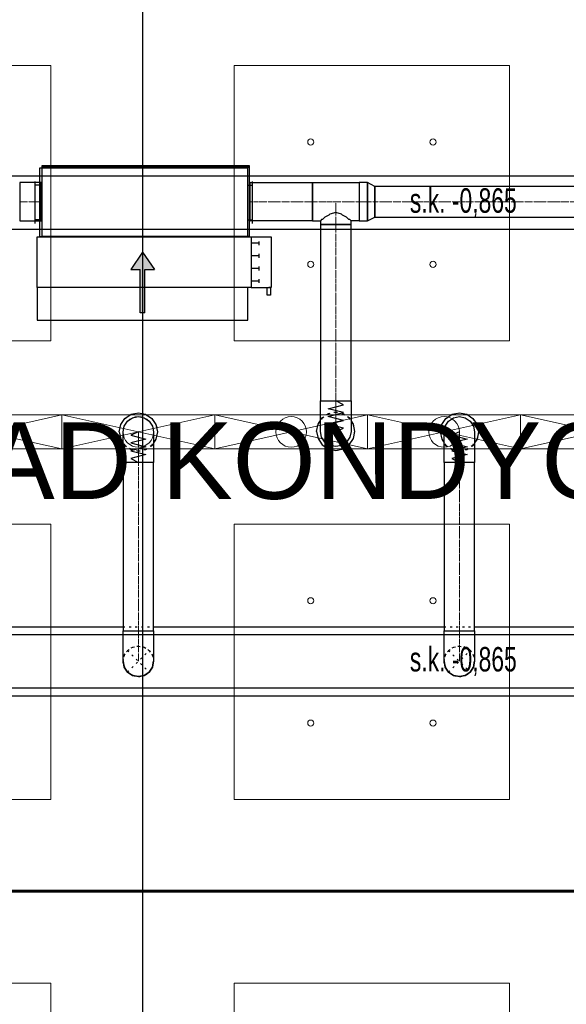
# Model space of a CAD drawing. Header units: centimetres. Extents: x -228435 to 46820, y -89367 to 152985.
# Tile 222 of 256: x -29344 to -25768, y 64261 to 70700. Entities that reach past the tile are written whole.
import ezdxf

# ---------------------------------------------------------------- set-up
doc = ezdxf.new("R2010")
doc.units = ezdxf.units.CM
doc.header["$LTSCALE"] = 50
doc.header["$PDMODE"] = 35
doc.header["$PDSIZE"] = 0.1
for name, pattern in [('CADVENT_CENTERLINE', [9.9, 7.4, -1, 0.5, -1]), ('CADVENT_HIDDEN', [0.8, 0.25, -0.55]), ('Kondygnacja  -0_5$0$HIDDEN', [9.525, 6.35, -3.175]), ('Kondygnacja  -0_5$0$HIDDEN2', [4.7625, 3.175, -1.5875]), ('Osie rzutów$0$DASHDOT2', [12.7, 6.35, -3.175, 0, -3.175])]:
    doc.linetypes.add(name, pattern=pattern)
doc.layers.get('0').update_dxf_attribs({"color": 8})
doc.layers.get('DEFPOINTS').update_dxf_attribs({"color": 8})
for name, color, linetype in [('01-103-Went PP_poziom-0_5$0$L_Nawiew', 250, 'Continuous'), ('bgde-nawiewDETAILS', 1, 'Continuous'), ('bgde-nawiewEXP', 250, 'Continuous'), ('bgde-nawiewHIDDEN', 250, 'Continuous'), ('bgde-wywiewSOL', 5, 'Continuous'), ('IS_zmiany 2024', 3, 'Continuous'), ('Kondygnacja  -0_5$0$ARCH_KONSTR_POWYŻEJ RZUTU', 8, 'Kondygnacja  -0_5$0$HIDDEN'), ('Kondygnacja  -0_5$0$ARCH_KONSTR_POWYŻEJ RZUTU_IST', 8, 'Kondygnacja  -0_5$0$HIDDEN2'), ('Osie rzutów$0$ARCH_INFO_OSIE_IST', 8, 'Osie rzutów$0$DASHDOT2'), ('Osie rzutów$0$ARCH_INFO_OSIE_OPISY_IST', 8, 'Continuous'), ('Pomieszczenia -05$0$ARCH_INFO_OPISY', 8, 'Continuous')]:
    doc.layers.add(name, color=color, linetype=linetype)
for name, color, linetype, lineweight in [('bgde-nawiewCEN', 7, 'Continuous', 13), ('bgde_nawiewnik', 11, 'Continuous', 5), ('Kondygnacja  -0_5$0$ARCH_INFO_WYMIARY', 8, 'Continuous', 9), ('SU Lampy kwadratowe  -05$0$ARCH_SUFITY_PODWIESZANE', 8, 'Continuous', 9)]:
    doc.layers.add(name, color=color, linetype=linetype, lineweight=lineweight)
doc.styles.add('Kondygnacja  -0_5$0$BIKTS', font='bikromsw.shx', dxfattribs={"width": 0.8})
doc.styles.add('Kondygnacja  -0_5$0$Romans', font='Romans.shx', dxfattribs={"width": 0.7})
doc.styles.add('Pomieszczenia -05$0$Arial', font='ARIAL.TTF')
doc.dimstyles.new('Kondygnacja  -0_5$0$Wymiary 1-100', dxfattribs={"dimtxt": 12, "dimasz": 10, "dimexe": 5, "dimexo": 0, "dimgap": 4, "dimtad": 1, "dimrnd": 0.5, "dimzin": 12, "dimdsep": 46, "dimtxsty": 'Kondygnacja  -0_5$0$Romans', "dimblk": 'Kondygnacja  -0_5$0$_Oblique', "dimcen": 10, "dimdle": 10, "dimclrt": 55, "dimazin": 0, "dimtfac": 1, "dimtmove": 1, "dimatfit": 3, "dimfxl": 8, "dimfxlon": 1, "dimtolj": 1, "dimtzin": 0, "dimarcsym": 0})

# ---------------------------------------------------------------- blocks, each defined once
blk = doc.blocks.new('Osie rzutów')
at = {"layer": 'Osie rzutów$0$ARCH_INFO_OSIE_IST', "ltscale": 10}
for p, q in [((9260, 12510), (9260, 4623.26)), ((4436.04, 11000), (13655, 11000))]:
    blk.add_line(p, q, dxfattribs=at)
blk = doc.blocks.new('SU Lampy kwadratowe  -05$0$moduł sufitu')
at = {"layer": 'SU Lampy kwadratowe  -05$0$ARCH_SUFITY_PODWIESZANE'}
for points in [[(60, -60), (240, -60), (240, -240), (60, -240)], [(360, -60), (540, -60), (540, -240), (360, -240)], [(60, -360), (240, -360), (240, -540), (60, -540)], [(360, -360), (540, -360), (540, -540), (360, -540)]]:
    blk.add_lwpolyline(points, close=True, dxfattribs=at)
for centre in [(110, -110), (190, -110), (410, -110), (490, -110), (110, -190), (190, -190), (410, -190), (490, -190), (110, -410), (190, -410), (410, -410), (490, -410), (110, -490), (190, -490), (410, -490), (490, -490)]:
    blk.add_circle(centre, 2, dxfattribs=at)
blk = doc.blocks.new('SU Lampy kwadratowe  -05')
at = {"layer": 'SU Lampy kwadratowe  -05$0$ARCH_SUFITY_PODWIESZANE'}
for p in [(8660, 11600), (9260, 11600), (8660, 11000), (9260, 11000)]:
    blk.add_blockref('SU Lampy kwadratowe  -05$0$moduł sufitu', p, dxfattribs=at)
blk = doc.blocks.new('Kondygnacja  -0_5$0$konstrukcja istniejąca -0.5')
at = {"layer": 'Kondygnacja  -0_5$0$ARCH_KONSTR_POWYŻEJ RZUTU_IST', "ltscale": 10}
for points in [[(8738, 11467.89), (9782, 11467.89)], [(9782, 11432.89), (8738, 11432.89)], [(8738, 11167.89), (9782, 11167.89)], [(9782, 11132.89), (8738, 11132.89)]]:
    blk.add_lwpolyline(points, dxfattribs=at)
at = {"layer": 'Kondygnacja  -0_5$0$ARCH_KONSTR_POWYŻEJ RZUTU_IST', "style": 'Kondygnacja  -0_5$0$BIKTS', "width": 0.7}
for p in [(9434.83, 11443.75), (9434.83, 11143.75)]:
    blk.add_text('s.k. -0,865', height=16, dxfattribs=at).set_placement(p)
blk = doc.blocks.new('Kondygnacja  -0_5$0$_Oblique')
at = {"color": 0, "linetype": 'ByBlock', "lineweight": -2}
blk.add_line((-0.5, -0.5), (0.5, 0.5), dxfattribs=at)
blk = doc.blocks.new('*D212')
at = {"layer": 'DEFPOINTS', "color": 0}
for p in [(-30586.3, 81900), (-30681.1, 12489.5), (9064, 12489.5)]:
    blk.add_point(p, dxfattribs=at)
at = {"layer": 'Kondygnacja  -0_5$0$ARCH_INFO_WYMIARY', "color": 0, "lineweight": -2}
for p, q in [((-30681.1, 81910), (-30681.1, 12479.5)), ((-30673.1, 81900), (-30686.1, 81900)), ((-30673.1, 12489.5), (-30686.1, 12489.5))]:
    blk.add_line(p, q, dxfattribs=at)
at = {"layer": 'Kondygnacja  -0_5$0$ARCH_INFO_WYMIARY', "color": 0, "lineweight": -2, "xscale": 10, "yscale": 10, "zscale": 10}
for p, rotation in [((-30681.1, 81900), 90), ((-30681.1, 12489.5), 270)]:
    blk.add_blockref('Kondygnacja  -0_5$0$_Oblique', p, dxfattribs=dict(at, rotation=rotation))
at = {"layer": 'Kondygnacja  -0_5$0$ARCH_INFO_WYMIARY', "color": 55, "insert": (-30691.1, 47194.8), "char_height": 12, "attachment_point": 5, "rotation": 90, "style": 'Kondygnacja  -0_5$0$Romans'}
blk.add_mtext('\\A1;69410.5', dxfattribs=at)
blk = doc.blocks.new('*D217')
at = {"layer": 'DEFPOINTS', "color": 0}
for p in [(-29300, 78695), (-29180, 78395.8), (-29180, 12369.5)]:
    blk.add_point(p, dxfattribs=at)
at = {"layer": 'Kondygnacja  -0_5$0$ARCH_INFO_WYMIARY', "color": 0, "lineweight": -2}
for p, q in [((-29310, 78395.8), (-29170, 78395.8)), ((-29300, 78403.8), (-29300, 78390.8)), ((-29180, 78387.8), (-29180, 78400.8))]:
    blk.add_line(p, q, dxfattribs=at)
at = {"layer": 'Kondygnacja  -0_5$0$ARCH_INFO_WYMIARY', "color": 0, "lineweight": -2, "xscale": 10, "yscale": 10, "zscale": 10, "rotation": 180}
blk.add_blockref('Kondygnacja  -0_5$0$_Oblique', (-29300, 78395.8), dxfattribs=at)
at = {"layer": 'Kondygnacja  -0_5$0$ARCH_INFO_WYMIARY', "color": 0, "lineweight": -2, "xscale": 10, "yscale": 10, "zscale": 10}
blk.add_blockref('Kondygnacja  -0_5$0$_Oblique', (-29180, 78395.8), dxfattribs=at)
at = {"layer": 'Kondygnacja  -0_5$0$ARCH_INFO_WYMIARY', "color": 55, "insert": (-29240, 78405.8), "char_height": 12, "attachment_point": 5, "style": 'Kondygnacja  -0_5$0$Romans'}
blk.add_mtext('\\A1;120', dxfattribs=at)
blk = doc.blocks.new('*D218')
at = {"layer": 'DEFPOINTS', "color": 0}
for p in [(-29180, 78695), (-24020, 12369.5), (-24020, 12070.3)]:
    blk.add_point(p, dxfattribs=at)
at = {"layer": 'Kondygnacja  -0_5$0$ARCH_INFO_WYMIARY', "color": 0, "lineweight": -2}
for p, q in [((-29190, 12070.3), (-24010, 12070.3)), ((-29180, 12078.3), (-29180, 12065.3)), ((-24020, 12078.3), (-24020, 12065.3))]:
    blk.add_line(p, q, dxfattribs=at)
at = {"layer": 'Kondygnacja  -0_5$0$ARCH_INFO_WYMIARY', "color": 0, "lineweight": -2, "xscale": 10, "yscale": 10, "zscale": 10, "rotation": 180}
blk.add_blockref('Kondygnacja  -0_5$0$_Oblique', (-29180, 12070.3), dxfattribs=at)
at = {"layer": 'Kondygnacja  -0_5$0$ARCH_INFO_WYMIARY', "color": 0, "lineweight": -2, "xscale": 10, "yscale": 10, "zscale": 10}
blk.add_blockref('Kondygnacja  -0_5$0$_Oblique', (-24020, 12070.3), dxfattribs=at)
at = {"layer": 'Kondygnacja  -0_5$0$ARCH_INFO_WYMIARY', "color": 55, "insert": (-26600, 12080.3), "char_height": 12, "attachment_point": 5, "style": 'Kondygnacja  -0_5$0$Romans'}
blk.add_mtext('\\A1;5160', dxfattribs=at)
blk = doc.blocks.new('A$C066D7839')
at = {"layer": 'bgde_nawiewnik'}
for p, q in [((-50, -11.15), (-50, 11.15)), ((-50, 11.15), (50, 11.15)), ((-50, -11.15), (50, 11.15)), ((50, -11.15), (-50, 11.15)), ((50, 11.15), (50, -11.15)), ((50, -11.15), (-50, -11.15))]:
    blk.add_line(p, q, dxfattribs=at)
blk.add_circle((0, 0), 10, dxfattribs=at)
blk = doc.blocks.new('A$C5B3E7367')
at = {"layer": '01-103-Went PP_poziom-0_5$0$L_Nawiew'}
h = blk.add_hatch(color=256, dxfattribs=at)
h.paths.add_polyline_path([(215, 704), (215, 674), (331.7, 674), (331.7, 612.1), (445.9, 689), (331.7, 765.9), (331.7, 704)])
h.paths.add_polyline_path([(48.3, 704), (48.3, 674), (215, 674), (215, 704)])
for p, q in [((215, 1525), (165, 1525)), ((165, 1525), (165, 1505)), ((165, 1505), (215, 1505)), ((215, 1400), (215, 1530)), ((545, 1530), (215, 1530)), ((215, 1530), (215, 1515)), ((545, 1400), (545, 1530)), ((243.8, 1452), (268.8, 1452)), ((256.2, 1452), (256.2, 1400)), ((326.2, 1452), (351.2, 1452)), ((338.8, 1452), (338.8, 1400)), ((408.8, 1452), (433.8, 1452)), ((421.2, 1452), (421.2, 1400)), ((491.2, 1452), (516.2, 1452)), ((503.8, 1452), (503.8, 1400)), ((0, 1378), (215, 1378)), ((0, 0), (0, 1378)), ((545, 1400), (215, 1400)), ((215, 1400), (215, 1378)), ((215, 1378), (215, 0)), ((545, 0), (545, 1400)), ((445.9, 689), (331.7, 765.9)), ((331.7, 704), (331.7, 765.9)), ((48.3, 704), (331.7, 704)), ((48.3, 704), (48.3, 674)), ((48.3, 674), (331.7, 674)), ((445.9, 689), (331.7, 612.1)), ((331.7, 612.1), (331.7, 674)), ((215, 0), (0, 0)), ((215, 0), (545, 0))]:
    blk.add_line(p, q, dxfattribs=at)
blk = doc.blocks.new('A$C53CA46B8')
at = {"layer": 'bgde-wywiewSOL'}
for p, q in [((200.4, 481.1), (-249.6, 481.1)), ((-249.6, 481.1), (-249.6, -878.9)), ((112.9, 511.1), (-162.1, 511.1)), ((-137.1, 481.1), (-137.1, 511.1)), ((87.9, 481.1), (87.9, 511.1)), ((200.4, 481.1), (200.4, -878.9)), ((200.4, -878.9), (-249.6, -878.9)), ((-137.1, -878.9), (-137.1, -908.9)), ((87.9, -878.9), (87.9, -908.9)), ((112.9, -908.9), (-162.1, -908.9))]:
    blk.add_line(p, q, dxfattribs=at)
at = {"layer": '01-103-Went PP_poziom-0_5$0$L_Nawiew'}
blk.add_blockref('A$C5B3E7367', (-794.6, -893.9), dxfattribs=at)

msp = doc.modelspace()

# ---------------------------------------------------------------- linework, layer by layer
at = {"layer": 'bgde-nawiewCEN', "linetype": 'CADVENT_CENTERLINE', "ltscale": 0.06}
for p, q in [((-29344.003, 69509.622), (-29204.003, 69509.622)), ((-29200.003, 69509.622), (-29204.003, 69509.622)), ((-27840.003, 69509.622), (-27836.003, 69509.622)), ((-27429.622, 69509.622), (-27836.003, 69509.622)), ((-27276.622, 69509.622), (-27429.622, 69509.622)), ((-27276.622, 69359.622), (-27276.622, 69509.622)), ((-27123.622, 69509.622), (-27276.622, 69509.622)), ((-27123.622, 69509.622), (-27020.622, 69509.622)), ((-27020.622, 69509.622), (-24782.392, 69509.622)), ((-27276.622, 69359.622), (-27276.622, 68207.888)), ((-27276.622, 68207.888), (-27276.622, 68189.192)), ((-27276.622, 68189.192), (-27276.622, 68138.081)), ((-27276.622, 68138.081), (-27276.622, 68110.288)), ((-27276.622, 68110.288), (-27276.622, 68086.762)), ((-27276.622, 68086.762), (-27276.622, 68067.147)), ((-27276.622, 68067.147), (-27276.622, 68051.088)), ((-28567.838, 68003.485), (-28567.838, 68003.959)), ((-28567.838, 68002.359), (-28567.838, 68003.485)), ((-28567.838, 68000.166), (-28567.838, 68002.359)), ((-28567.838, 67996.552), (-28567.838, 68000.166)), ((-27276.622, 68051.088), (-27276.622, 68038.229)), ((-27276.622, 68038.229), (-27276.622, 68028.214)), ((-27276.622, 68028.214), (-27276.622, 68020.688)), ((-27276.622, 68020.688), (-27276.622, 68015.295)), ((-27276.622, 68015.295), (-27276.622, 68011.681)), ((-27276.622, 68011.681), (-27276.622, 68009.488)), ((-27276.622, 68009.488), (-27276.622, 68008.362)), ((-27276.622, 68008.362), (-27276.622, 68007.888)), ((-26467.838, 68003.485), (-26467.838, 68003.959)), ((-26467.838, 68002.359), (-26467.838, 68003.485)), ((-26467.838, 68000.166), (-26467.838, 68002.359)), ((-26467.838, 67996.552), (-26467.838, 68000.166)), ((-28567.838, 67991.159), (-28567.838, 67996.552)), ((-28567.838, 67983.633), (-28567.838, 67991.159)), ((-28567.838, 67973.618), (-28567.838, 67983.633)), ((-28567.838, 67960.759), (-28567.838, 67973.618)), ((-28567.838, 67944.7), (-28567.838, 67960.759)), ((-28567.838, 67925.085), (-28567.838, 67944.7)), ((-26467.838, 67991.159), (-26467.838, 67996.552)), ((-26467.838, 67983.633), (-26467.838, 67991.159)), ((-26467.838, 67973.618), (-26467.838, 67983.633)), ((-26467.838, 67960.759), (-26467.838, 67973.618)), ((-26467.838, 67944.7), (-26467.838, 67960.759)), ((-26467.838, 67925.085), (-26467.838, 67944.7)), ((-28567.838, 67901.559), (-28567.838, 67925.085)), ((-28567.838, 67873.766), (-28567.838, 67901.559)), ((-28567.838, 67822.655), (-28567.838, 67873.766)), ((-26467.838, 67901.559), (-26467.838, 67925.085)), ((-26467.838, 67873.766), (-26467.838, 67901.559)), ((-26467.838, 67822.655), (-26467.838, 67873.766)), ((-28567.838, 67803.959), (-28567.838, 67822.655)), ((-26467.838, 67803.959), (-26467.838, 67822.655)), ((-28567.838, 67803.959), (-28567.838, 66703.983)), ((-26467.838, 67803.959), (-26467.838, 66703.983)), ((-28567.838, 66703.983), (-28567.838, 66503.983)), ((-26467.838, 66703.983), (-26467.838, 66503.983))]:
    msp.add_line(p, q, dxfattribs=at)
at = {"layer": 'bgde-nawiewDETAILS', "linetype": 'CADVENT_HIDDEN'}
for p, q in [((-28638.549, 66433.272), (-28497.127, 66574.694)), ((-28638.549, 66574.694), (-28497.127, 66433.272)), ((-26538.549, 66433.272), (-26397.127, 66574.694)), ((-26538.549, 66574.694), (-26397.127, 66433.272))]:
    msp.add_line(p, q, dxfattribs=at)
at = {"layer": 'bgde-nawiewEXP', "linetype": 'Continuous'}
for points in [[(-29200.003, 69734.622), (-27840.003, 69734.622), (-27840.003, 69744.622), (-29200.003, 69744.622)], [(-29200.003, 69284.622), (-27840.003, 69284.622), (-27840.003, 69734.622), (-29200.003, 69734.622)], [(-29344.002, 69384.622), (-29204.003, 69384.622), (-29204.003, 69634.622), (-29344.002, 69634.622), (-29344.002, 69394.137)], [(-27836.002, 69384.622), (-27836.002, 69634.622), (-27429.622, 69634.622), (-27429.622, 69384.622)], [(-27123.621, 69384.622), (-27068.779, 69384.622), (-27068.779, 69634.622), (-27123.621, 69634.622), (-27123.621, 69394.137)], [(-27068.779, 69384.622), (-27020.622, 69409.622), (-27020.622, 69609.622), (-27068.779, 69634.622), (-27068.779, 69394.137)], [(-27020.621, 69409.622), (-24782.392, 69409.622), (-24782.392, 69609.622), (-27020.621, 69609.622), (-27020.621, 69417.234)], [(-27376.622, 68207.888), (-27176.622, 68207.888), (-27176.622, 69359.622), (-27376.622, 69359.622)], [(-27376.622, 68008.362), (-27376.622, 68207.888), (-27176.622, 68207.888), (-27176.622, 68007.888), (-27184.234, 67969.62), (-27205.911, 67937.177), (-27238.353, 67915.5), (-27276.622, 67907.888), (-27314.89, 67915.5), (-27347.332, 67937.177), (-27369.009, 67969.62), (-27376.622, 68007.888)], [(-28667.838, 66703.983), (-28467.838, 66703.983), (-28467.838, 67803.959), (-28667.838, 67803.959), (-28667.838, 68003.959), (-28660.226, 68042.227), (-28638.549, 68074.67), (-28606.106, 68096.347), (-28567.838, 68103.959), (-28529.57, 68096.347), (-28497.127, 68074.67), (-28475.45, 68042.227), (-28467.838, 68003.959), (-28467.838, 67803.959), (-28667.838, 67803.959)], [(-26567.838, 66703.983), (-26367.838, 66703.983), (-26367.838, 67803.959), (-26506.106, 67803.959), (-26506.106, 67803.959), (-26567.838, 67803.959), (-26567.838, 68003.959), (-26560.226, 68042.227), (-26538.549, 68074.67), (-26506.106, 68096.347), (-26467.838, 68103.959), (-26429.57, 68096.347), (-26397.127, 68074.67), (-26375.45, 68042.227), (-26367.838, 68003.959), (-26367.838, 67803.959), (-26506.106, 67803.959), (-26506.106, 67803.959), (-26567.838, 67803.959)], [(-28667.838, 66503.983), (-28667.838, 66703.983), (-28467.838, 66703.983), (-28467.838, 66503.983), (-28475.45, 66465.715), (-28497.127, 66433.272), (-28529.57, 66411.595), (-28567.838, 66403.983), (-28606.106, 66411.595), (-28638.549, 66433.272), (-28660.226, 66465.715)], [(-26567.838, 66503.983), (-26567.838, 66703.983), (-26367.838, 66703.983), (-26367.838, 66503.983), (-26375.45, 66465.715), (-26397.127, 66433.272), (-26429.57, 66411.595), (-26467.838, 66403.983), (-26506.106, 66411.595), (-26538.549, 66433.272), (-26560.226, 66465.715)]]:
    msp.add_lwpolyline(points, close=True, dxfattribs=at)
for points in [[(-29204.003, 69384.622), (-29204.003, 69634.622), (-29200.003, 69634.622)], [(-27840.003, 69384.622), (-27836.003, 69384.622), (-27836.003, 69634.622), (-27840.003, 69634.622)], [(-27429.622, 69384.622), (-27429.622, 69634.622), (-27123.622, 69634.622), (-27123.622, 69384.622), (-27176.622, 69384.622)], [(-27429.622, 69384.622), (-27376.622, 69384.622), (-27376.622, 69359.622), (-27176.622, 69359.622), (-27176.622, 69384.622), (-27184.234, 69392.234), (-27190.626, 69394.137), (-27205.911, 69409.421), (-27232.367, 69421.233), (-27238.353, 69427.219), (-27276.622, 69438.611), (-27314.89, 69427.219), (-27320.876, 69421.233), (-27347.332, 69409.421), (-27362.617, 69394.137), (-27369.009, 69392.234), (-27376.622, 69384.622)], [(-29204.003, 69384.622), (-29200.003, 69384.622)], [(-28692.838, 68003.959), (-28683.323, 68051.794), (-28656.226, 68092.347), (-28615.674, 68119.444), (-28567.838, 68128.959), (-28520.003, 68119.444), (-28479.45, 68092.347), (-28452.353, 68051.794), (-28442.838, 68003.959), (-28452.353, 67956.123), (-28467.838, 67932.949)], [(-26592.838, 68003.959), (-26583.323, 68051.794), (-26556.226, 68092.347), (-26515.674, 68119.444), (-26467.838, 68128.959), (-26420.003, 68119.444), (-26379.45, 68092.347), (-26352.353, 68051.794), (-26342.838, 68003.959), (-26352.353, 67956.123), (-26367.838, 67932.949)], [(-27401.622, 68007.888), (-27392.106, 67960.053), (-27365.01, 67919.5), (-27324.457, 67892.403), (-27276.622, 67882.888), (-27228.786, 67892.403), (-27188.233, 67919.5), (-27161.137, 67960.053), (-27151.622, 68007.888), (-27161.137, 68055.723), (-27176.622, 68078.898)], [(-27401.622, 68007.888), (-27392.106, 68055.723), (-27376.622, 68078.898)], [(-28692.838, 68003.959), (-28683.323, 67956.123), (-28667.838, 67932.949)], [(-26592.838, 68003.959), (-26583.323, 67956.123), (-26567.838, 67932.949)], [(-38633.507, 66278.983), (-22701.927, 66278.983), (-22701.927, 66728.983), (-22767.838, 66728.983)], [(-30467.838, 66728.983), (-28667.838, 66728.983)], [(-28467.838, 66728.983), (-26567.838, 66728.983)], [(-26367.838, 66728.983), (-25667.838, 66728.983)], [(-28667.838, 66503.983), (-28660.226, 66465.715), (-28655.993, 66459.38)], [(-28667.274, 66493.378), (-28666.589, 66500.967)], [(-28667.274, 66493.378), (-28655.647, 66456.133), (-28640.495, 66437.972)], [(-28516.793, 66420.132), (-28497.127, 66433.272), (-28475.45, 66465.715), (-28473.964, 66473.188)], [(-28495.878, 66436.289), (-28490.027, 66441.17), (-28471.913, 66475.728), (-28469.785, 66499.284)], [(-28472.452, 66480.786), (-28467.838, 66503.983)], [(-26567.838, 66503.983), (-26560.226, 66465.715), (-26556.278, 66459.805)], [(-26567.344, 66494.057), (-26566.656, 66501.13)], [(-26567.344, 66494.057), (-26555.971, 66456.733), (-26540.455, 66437.875)], [(-26552.116, 66453.577), (-26538.549, 66433.272), (-26506.106, 66411.595), (-26499.136, 66410.209)], [(-26417.432, 66419.705), (-26397.127, 66433.272), (-26375.45, 66465.715), (-26374.064, 66472.685)], [(-26395.946, 66436.125), (-26390.458, 66440.641), (-26372.108, 66475.075), (-26369.745, 66499.38)], [(-26372.602, 66480.032), (-26367.838, 66503.983)], [(-28651.689, 66452.938), (-28638.549, 66433.272), (-28606.106, 66411.595), (-28598.634, 66410.109)], [(-28635.532, 66432.023), (-28630.651, 66426.172), (-28596.093, 66408.058), (-28572.538, 66405.93)], [(-28591.035, 66408.597), (-28567.838, 66403.983), (-28529.57, 66411.595), (-28523.235, 66415.828)], [(-28564.822, 66405.233), (-28557.233, 66404.547), (-28519.988, 66416.174), (-28501.827, 66431.326)], [(-26535.696, 66432.091), (-26531.181, 66426.603), (-26496.747, 66408.253), (-26472.441, 66405.89)], [(-26491.789, 66408.747), (-26467.838, 66403.983), (-26429.57, 66411.595), (-26423.66, 66415.544)], [(-26464.985, 66405.165), (-26457.912, 66404.477), (-26420.588, 66415.85), (-26401.73, 66431.366)]]:
    msp.add_lwpolyline(points, dxfattribs=at)
at = {"layer": 'bgde-nawiewEXP'}
for points in [[(-27276.622, 68007.888), (-27226.622, 68029.186), (-27326.622, 68054.548), (-27226.622, 68079.768), (-27326.622, 68105.053), (-27226.622, 68130.588), (-27326.622, 68155.947), (-27226.622, 68181.406), (-27276.622, 68207.888)], [(-28567.838, 68003.959), (-28617.838, 67982.661), (-28517.838, 67957.299), (-28617.838, 67932.079), (-28517.838, 67906.794), (-28617.838, 67881.259), (-28517.838, 67855.9), (-28617.838, 67830.441), (-28567.838, 67803.959)], [(-26467.838, 68003.959), (-26517.838, 67982.661), (-26417.838, 67957.299), (-26517.838, 67932.079), (-26417.838, 67906.794), (-26517.838, 67881.259), (-26417.838, 67855.9), (-26517.838, 67830.441), (-26467.838, 67803.959)]]:
    msp.add_lwpolyline(points, dxfattribs=at)
at = {"layer": 'bgde-nawiewHIDDEN', "linetype": 'CADVENT_HIDDEN'}
for points in [[(-29200.003, 69384.622), (-29200.003, 69634.622)], [(-27840.003, 69384.622), (-27840.003, 69634.622)], [(-28692.838, 68003.959), (-28683.323, 68051.794), (-28656.226, 68092.347), (-28615.674, 68119.444), (-28567.838, 68128.959), (-28520.003, 68119.444), (-28479.45, 68092.347), (-28452.353, 68051.794), (-28442.838, 68003.959), (-28452.353, 67956.123), (-28479.45, 67915.571), (-28520.003, 67888.474), (-28567.838, 67878.959), (-28615.674, 67888.474), (-28656.226, 67915.571), (-28667.838, 67932.949)], [(-27401.622, 68007.888), (-27392.106, 67960.053), (-27365.01, 67919.5), (-27324.457, 67892.403), (-27276.622, 67882.888), (-27228.786, 67892.403), (-27188.233, 67919.5), (-27161.137, 67960.053), (-27151.622, 68007.888), (-27161.137, 68055.723), (-27188.233, 68096.276), (-27228.786, 68123.373), (-27276.622, 68132.888), (-27324.457, 68123.373), (-27365.01, 68096.276), (-27376.622, 68078.898)], [(-27401.622, 68007.888), (-27392.106, 68055.723), (-27365.01, 68096.276), (-27324.457, 68123.373), (-27276.622, 68132.888), (-27228.786, 68123.373), (-27188.233, 68096.276), (-27176.622, 68078.898)], [(-26592.838, 68003.959), (-26583.323, 68051.794), (-26556.226, 68092.347), (-26515.674, 68119.444), (-26467.838, 68128.959), (-26420.003, 68119.444), (-26379.45, 68092.347), (-26352.353, 68051.794), (-26342.838, 68003.959), (-26352.353, 67956.123), (-26379.45, 67915.571), (-26420.003, 67888.474), (-26467.838, 67878.959), (-26515.674, 67888.474), (-26556.226, 67915.571), (-26567.838, 67932.949)], [(-28692.838, 68003.959), (-28683.323, 67956.123), (-28656.226, 67915.571), (-28615.674, 67888.474), (-28567.838, 67878.959), (-28520.003, 67888.474), (-28479.45, 67915.571), (-28467.838, 67932.949)], [(-26592.838, 68003.959), (-26583.323, 67956.123), (-26556.226, 67915.571), (-26515.674, 67888.474), (-26467.838, 67878.959), (-26420.003, 67888.474), (-26379.45, 67915.571), (-26367.838, 67932.949)], [(-28667.838, 66728.983), (-28467.838, 66728.983)], [(-26567.838, 66728.983), (-26367.838, 66728.983)], [(-28667.838, 66503.983), (-28660.226, 66542.251), (-28638.549, 66574.694), (-28606.106, 66596.371), (-28567.838, 66603.983), (-28529.57, 66596.371), (-28497.127, 66574.694), (-28475.45, 66542.251), (-28467.838, 66503.983)], [(-28666.589, 66500.967), (-28663.763, 66532.238), (-28645.649, 66566.796), (-28615.688, 66591.792), (-28578.443, 66603.419), (-28539.583, 66599.908), (-28505.025, 66581.794), (-28480.029, 66551.833), (-28468.402, 66514.588), (-28469.785, 66499.284)], [(-26567.838, 66503.983), (-26560.226, 66542.251), (-26538.549, 66574.694), (-26506.106, 66596.371), (-26467.838, 66603.983), (-26429.57, 66596.371), (-26397.127, 66574.694), (-26375.45, 66542.251), (-26367.838, 66503.983)], [(-26566.656, 66501.13), (-26563.568, 66532.892), (-26545.219, 66567.326), (-26515.088, 66592.116), (-26477.765, 66603.489), (-26438.93, 66599.713), (-26404.496, 66581.364), (-26379.705, 66551.233), (-26368.332, 66513.91), (-26369.745, 66499.38)], [(-28655.993, 66459.38), (-28651.689, 66452.938)], [(-28473.964, 66473.188), (-28472.452, 66480.786)], [(-26556.278, 66459.805), (-26552.116, 66453.577)], [(-26374.064, 66472.685), (-26372.602, 66480.032)], [(-28640.495, 66437.972), (-28635.532, 66432.023)], [(-28598.634, 66410.109), (-28591.035, 66408.597)], [(-28572.538, 66405.93), (-28564.822, 66405.233)], [(-28523.235, 66415.828), (-28516.793, 66420.132)], [(-28501.827, 66431.326), (-28495.878, 66436.289)], [(-26540.455, 66437.875), (-26535.696, 66432.091)], [(-26499.136, 66410.209), (-26491.789, 66408.747)], [(-26472.441, 66405.89), (-26464.985, 66405.165)], [(-26423.66, 66415.544), (-26417.432, 66419.705)], [(-26401.73, 66431.366), (-26395.946, 66436.125)]]:
    msp.add_lwpolyline(points, dxfattribs=at)
at = {"layer": 'IS_zmiany 2024', "color": 40, "lineweight": 60}
msp.add_lwpolyline([(-47160, 65000), (-22185, 65000), (-22185, 52985), (-47160, 52985)], close=True, dxfattribs=at)

# ---------------------------------------------------------------- block references
at = {"layer": '01-103-Went PP_poziom-0_5$0$L_Nawiew', "xscale": -1, "rotation": 270}
msp.add_blockref('A$C53CA46B8', (-28335.159, 69528.878, 2865), dxfattribs=at)
at = {"layer": '01-103-Went PP_poziom-0_5$0$L_Nawiew', "xscale": 10, "yscale": 10, "zscale": 10}
for p in [(-29567.836, 68003.959, 742.119), (-28567.836, 68003.959, 742.119), (-27567.836, 68003.959, 742.119), (-26567.836, 68003.959, 742.119), (-25567.836, 68003.959, 742.119)]:
    msp.add_blockref('A$C066D7839', p, dxfattribs=at)
at = {"layer": 'Kondygnacja  -0_5$0$ARCH_KONSTR_POWYŻEJ RZUTU', "xscale": 10, "yscale": 10, "zscale": 10}
msp.add_blockref('Kondygnacja  -0_5$0$konstrukcja istniejąca -0.5', (-121140, -45000), dxfattribs=at)
at = {"layer": 'Osie rzutów$0$ARCH_INFO_OSIE_OPISY_IST', "xscale": 10, "yscale": 10, "zscale": 10}
msp.add_blockref('Osie rzutów', (-121140, -45000), dxfattribs=at)
at = {"layer": 'SU Lampy kwadratowe  -05$0$ARCH_SUFITY_PODWIESZANE', "xscale": 10, "yscale": 10, "zscale": 10}
msp.add_blockref('SU Lampy kwadratowe  -05', (-121140, -45000), dxfattribs=at)

# ---------------------------------------------------------------- texts
at = {"layer": 'Pomieszczenia -05$0$ARCH_INFO_OPISY', "insert": (-27116.848, 67740.665), "char_height": 500, "width": 19873.35743, "attachment_point": 5, "style": 'Pomieszczenia -05$0$Arial'}
msp.add_mtext('PUSTKA NAD KONDYGNACJĄ -1 (A)', dxfattribs=at)

# ---------------------------------------------------------------- dimensions: what is measured, and where the dimension line sits
at = {"layer": 'Kondygnacja  -0_5$0$ARCH_INFO_WYMIARY'}
dim = msp.add_linear_dim(base=(-30681.114, 12489.5), p1=(-30586.301, 81900), p2=(9064, 12489.5), angle=90, dimstyle='Kondygnacja  -0_5$0$Wymiary 1-100', dxfattribs=at)
dim.commit()
dim.dimension.update_dxf_attribs({"geometry": '*D212', "text_midpoint": (-30691.114, 47194.75)})
for base, p1, p2, picture, middle in [((-29180, 78395.805), (-29300, 78695), (-29180, 12369.5), '*D217', (-29240, 78405.805)), ((-24020, 12070.305), (-29180, 78695), (-24020, 12369.5), '*D218', (-26600, 12080.305))]:
    dim = msp.add_linear_dim(base=base, p1=p1, p2=p2, dimstyle='Kondygnacja  -0_5$0$Wymiary 1-100', dxfattribs=at)
    dim.commit()
    dim.dimension.update_dxf_attribs({"geometry": picture, "text_midpoint": middle})

doc.saveas('drawing.dxf')
